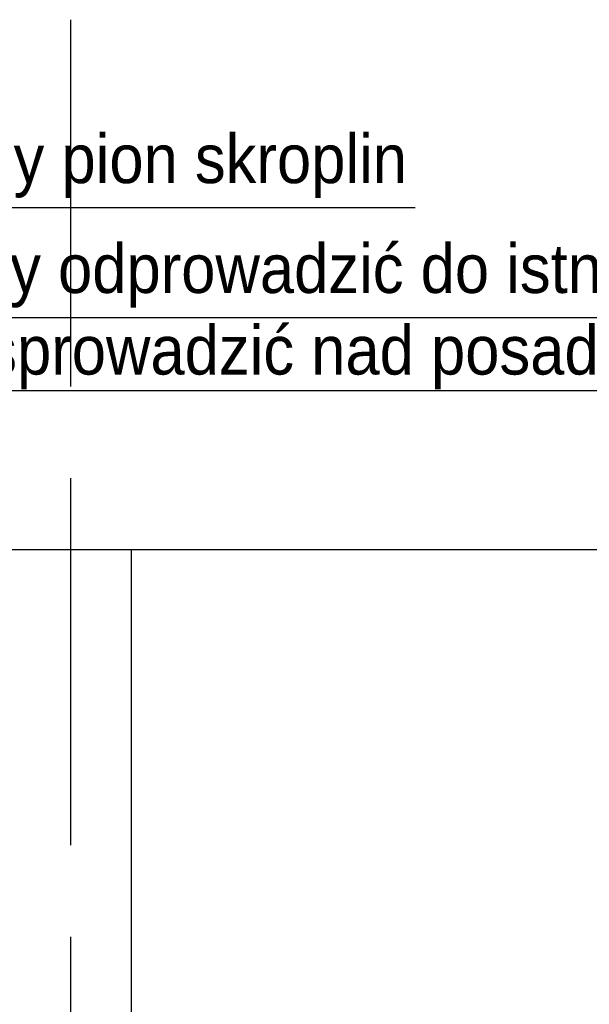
# Model space of a CAD drawing. Header units: millimetres. Extents: x -53858 to 733, y -20463 to 1307.
# Tile 251 of 256: x -51639 to -51453, y -16006 to -15684. Entities that reach past the tile are written whole.
import ezdxf

# ---------------------------------------------------------------- set-up
doc = ezdxf.new("R2010")
doc.units = ezdxf.units.MM
for name, pattern in [('CONTINOUS', [0]), ('DASHDOT', [1, 0.5, -0.25, 0, -0.25]), ('XREF_2024_11_27_RZUT_BASEN_CAD$0$ACAD_ISO02W100', [15, 12, -3])]:
    doc.linetypes.add(name, pattern=pattern)
doc.layers.add('IS_PODKLAD', color=252, linetype='Continuous')
doc.layers.add('XREF_2024_11_27_RZUT_BASEN_CAD$0$_ściany', color=8, linetype='Continuous')
doc.layers.add('is_skropliny_opis_ALDI', color=27, linetype='CONTINOUS', lineweight=30)
doc.layers.add('is_skropliny_przewody_istniejące', color=194, linetype='DASHDOT', lineweight=40)
doc.styles.add('styl_FI', font='arial.ttf', dxfattribs={"width": 0.9, "height": 16})

# ---------------------------------------------------------------- blocks, each defined once
blk = doc.blocks.new('XREF_2024_11_27_RZUT_BASEN_CAD')
at = {"layer": 'XREF_2024_11_27_RZUT_BASEN_CAD$0$_ściany', "linetype": 'XREF_2024_11_27_RZUT_BASEN_CAD$0$ACAD_ISO02W100', "ltscale": 10}
blk.add_line((-51622.44, -15683.63), (-51622.44, -20436.8), dxfattribs=at)
at = {"layer": 'XREF_2024_11_27_RZUT_BASEN_CAD$0$_ściany'}
for p, q in [((-52027.44, -15804.93), (-51284.44, -15804.93)), ((-51975.44, -15856.93), (-51336.44, -15856.93)), ((-51602.44, -16106.93), (-51602.44, -15856.93))]:
    blk.add_line(p, q, dxfattribs=at)

msp = doc.modelspace()

# ---------------------------------------------------------------- linework, layer by layer
at = {"layer": 'is_skropliny_opis_ALDI'}
msp.add_lwpolyline([(-51374.9, -15781.13), (-51718.51, -15781.13), (-51742.94, -15859.71)], dxfattribs=at)
at = {"layer": 'is_skropliny_przewody_istniejące', "linetype": 'ByBlock', "lineweight": 30}
msp.add_lwpolyline([(-51509.79, -15745.2), (-51718.51, -15745.2), (-51742.94, -15859.71)], dxfattribs=at)

# ---------------------------------------------------------------- block references
at = {"layer": 'IS_PODKLAD'}
msp.add_blockref('XREF_2024_11_27_RZUT_BASEN_CAD', (0, 0), dxfattribs=at)

# ---------------------------------------------------------------- texts
at = {"layer": 'is_skropliny_opis_ALDI', "insert": (-51714.81, -15757.02), "char_height": 16, "attachment_point": 1, "rotation": 360, "style": 'styl_FI'}
msp.add_mtext_dynamic_manual_height_columns('Skropliny odprowadzić do istniejącego pionu i sprowadzić nad posadzkę', width=381.165, gutter_width=12.5, heights=[0], dxfattribs=at)
at = {"layer": 'is_skropliny_przewody_istniejące', "linetype": 'ByBlock', "insert": (-51714.81, -15721.09), "char_height": 16, "attachment_point": 1, "rotation": 360, "style": 'styl_FI'}
msp.add_mtext_dynamic_manual_height_columns('Istniejący pion skroplin', width=381.165, gutter_width=12.5, heights=[0], dxfattribs=at)

doc.saveas('drawing.dxf')
